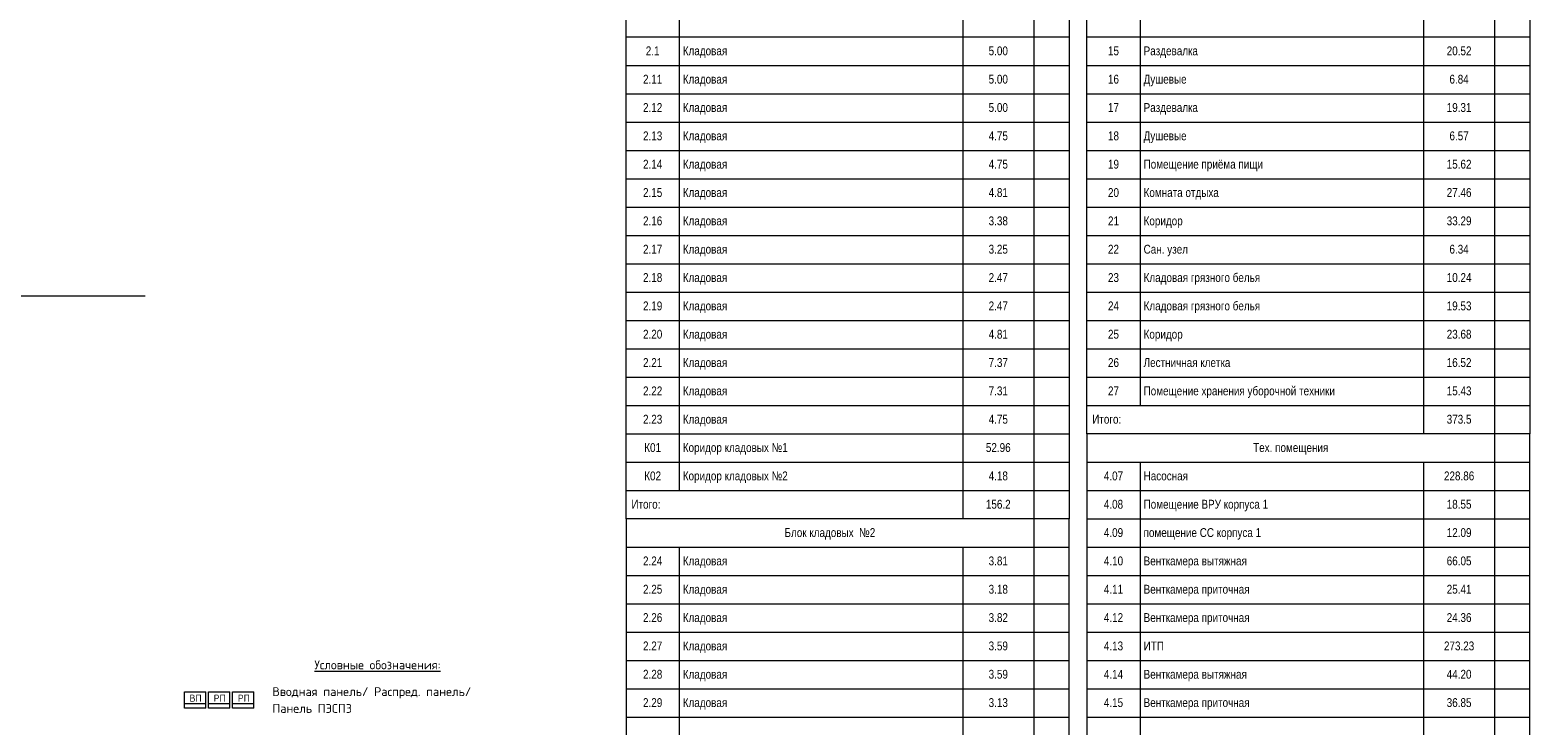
# Model space of a CAD drawing. Header units: millimetres. Extents: x -32229 to 170644, y -13689 to 125138.
# Tile 225 of 256: x 128135 to 170451, y 16039 to 35661. Entities that reach past the tile are written whole.
import ezdxf

# ---------------------------------------------------------------- set-up
doc = ezdxf.new("R2010")
doc.units = ezdxf.units.MM
doc.linetypes.add('ADSK_Линия сетки', pattern=[25, 20, -2.5, 0, -2.5])
for name, color, linetype, lineweight in [('$_ЭОМ_Текст', 7, 'Continuous', 9), ('G-ANNO-TEXT', 7, 'Continuous', 9), ('S-GRID', 7, 'Continuous', 9)]:
    doc.layers.add(name, color=color, linetype=linetype, lineweight=lineweight)
doc.layers.add('A-DETL', color=7, linetype='Continuous', lineweight=9, true_color=0x00a600)
doc.layers.add('Экспликация -1 этажа_dwg', color=7, linetype='Continuous', lineweight=9, true_color=0x767676)
doc.styles.add('Arial_4', font='arial.ttf', dxfattribs={"width": 0.8, "height": 250})
doc.styles.add('ISOCPEUR', font='isocpeur.ttf', dxfattribs={"height": 250})
doc.styles.add('ISOCPEUR_1', font='isocpeur.ttf', dxfattribs={"height": 200})

# ---------------------------------------------------------------- blocks, each defined once
blk = doc.blocks.new('Экспликация -1 этажа_dwg-3012389-Экспликация -1 этаж')
at = {"layer": '$_ЭОМ_Текст', "color": 251, "true_color": 0x666666}
for p, q in [((26815, 46663), (26815, 25063)), ((34815, 46663), (34815, 24263)), ((13815, 42663), (13815, 22663)), ((21815, 42663), (21815, 21863)), ((12315, 35463), (24815, 35463)), ((25315, 35463), (37815, 35463)), ((12315, 34663), (24815, 34663)), ((25315, 34663), (37815, 34663)), ((12315, 33863), (24815, 33863)), ((25315, 33863), (37815, 33863)), ((12315, 33063), (24815, 33063)), ((25315, 33063), (37815, 33063)), ((12315, 32263), (24815, 32263)), ((25315, 32263), (37815, 32263)), ((12315, 31463), (24815, 31463)), ((25315, 31463), (37815, 31463)), ((12315, 30663), (24815, 30663)), ((25315, 30663), (37815, 30663)), ((12315, 29863), (24815, 29863)), ((25315, 29863), (37815, 29863)), ((12315, 29063), (24815, 29063)), ((25315, 29063), (37815, 29063)), ((12315, 28263), (24815, 28263)), ((25315, 28263), (37815, 28263)), ((12315, 27463), (24815, 27463)), ((25315, 27463), (37815, 27463)), ((12315, 26663), (24815, 26663)), ((25315, 26663), (37815, 26663)), ((12315, 25863), (24815, 25863)), ((25315, 25863), (37815, 25863)), ((12315, 25063), (24815, 25063)), ((25315, 25063), (37815, 25063)), ((12315, 24263), (24815, 24263)), ((12315, 23463), (24815, 23463)), ((25315, 23463), (37815, 23463)), ((26815, 23463), (26815, 4263)), ((34815, 23463), (34815, 3463)), ((12315, 22663), (24815, 22663)), ((25315, 22663), (37815, 22663)), ((25315, 21863), (37815, 21863)), ((12315, 21063), (24815, 21063)), ((13815, 21063), (13815, 1863)), ((21815, 21063), (21815, 1063)), ((25315, 21063), (37815, 21063)), ((12315, 20263), (24815, 20263)), ((25315, 20263), (37815, 20263)), ((12315, 19463), (24815, 19463)), ((25315, 19463), (37815, 19463)), ((12315, 18663), (24815, 18663)), ((25315, 18663), (37815, 18663)), ((12315, 17863), (24815, 17863)), ((25315, 17863), (37815, 17863)), ((12315, 17063), (24815, 17063)), ((25315, 17063), (37815, 17063)), ((12315, 16263), (24815, 16263)), ((25315, 16263), (37815, 16263))]:
    blk.add_line(p, q, dxfattribs=at)
at = {"layer": '$_ЭОМ_Текст', "color": 251, "true_color": 0x666666, "flags": 128}
for points in [[(23815, 49463), (23815, 47463), (23815, 43463), (23815, 21863), (23815, 1063)], [(36815, 49463), (36815, 47463), (36815, 24263), (36815, 3463)]]:
    blk.add_lwpolyline(points, dxfattribs=at)
for points in [[(37815, 24263), (25315, 24263), (25315, 3463), (37815, 3463), (37815, 24263), (25315, 24263), (25315, 47463), (37815, 47463)], [(24815, 21863), (12315, 21863), (12315, 1063), (24815, 1063), (24815, 21863), (12315, 21863), (12315, 43463), (24815, 43463)]]:
    blk.add_lwpolyline(points, close=True, dxfattribs=at)
at = {"layer": '$_ЭОМ_Текст', "color": 251, "true_color": 0x666666, "char_height": 250, "line_spacing_factor": 0.941778, "style": 'Arial_4'}
for s, insert, width, attachment_point in [('2.1', (13065, 35197), 459.11, 2), ('Кладовая', (13915, 35197), 1481.4, 1), ('5.00', (22815, 35197), 642.76, 2), ('15', (26065, 35197), 367.29, 2), ('Раздевалка', (26915, 35197), 1811.97, 1), ('20.52', (35815, 35197), 826.4, 2), ('2.11', (13065, 34397), 642.76, 2), ('Кладовая', (13915, 34397), 1481.4, 1), ('5.00', (22815, 34397), 642.76, 2), ('16', (26065, 34397), 367.29, 2), ('Душевые', (26915, 34397), 1435.49, 1), ('6.84', (35815, 34397), 642.76, 2), ('2.12', (13065, 33597), 642.76, 2), ('Кладовая', (13915, 33597), 1481.4, 1), ('5.00', (22815, 33597), 642.76, 2), ('17', (26065, 33597), 367.29, 2), ('Раздевалка', (26915, 33597), 1811.97, 1), ('19.31', (35815, 33597), 826.4, 2), ('2.13', (13065, 32797), 642.76, 2), ('Кладовая', (13915, 32797), 1481.4, 1), ('4.75', (22815, 32797), 642.76, 2), ('18', (26065, 32797), 367.29, 2), ('Душевые', (26915, 32797), 1435.49, 1), ('6.57', (35815, 32797), 642.76, 2), ('2.14', (13065, 31997), 642.76, 2), ('Кладовая', (13915, 31997), 1481.4, 1), ('4.75', (22815, 31997), 642.76, 2), ('19', (26065, 31997), 367.29, 2), ('Помещение приёма пищи', (26915, 31997), 3978.98, 1), ('15.62', (35815, 31997), 826.4, 2), ('2.15', (13065, 31197), 642.76, 2), ('Кладовая', (13915, 31197), 1481.4, 1), ('4.81', (22815, 31197), 642.76, 2), ('20', (26065, 31197), 367.29, 2), ('Комната отдыха', (26915, 31197), 2509.82, 1), ('27.46', (35815, 31197), 826.4, 2), ('2.16', (13065, 30397), 642.76, 2), ('Кладовая', (13915, 30397), 1481.4, 1), ('3.38', (22815, 30397), 642.76, 2), ('21', (26065, 30397), 367.29, 2), ('Коридор', (26915, 30397), 1303.88, 1), ('33.29', (35815, 30397), 826.4, 2), ('2.17', (13065, 29597), 642.76, 2), ('Кладовая', (13915, 29597), 1481.4, 1), ('3.25', (22815, 29597), 642.76, 2), ('22', (26065, 29597), 367.29, 2), ('Сан. узел', (26915, 29597), 1484.47, 1), ('6.34', (35815, 29597), 642.76, 2), ('2.18', (13065, 28797), 642.76, 2), ('Кладовая', (13915, 28797), 1481.4, 1), ('2.47', (22815, 28797), 642.76, 2), ('23', (26065, 28797), 367.29, 2), ('Кладовая грязного белья', (26915, 28797), 3884.1, 1), ('10.24', (35815, 28797), 826.4, 2), ('2.19', (13065, 27997), 642.76, 2), ('Кладовая', (13915, 27997), 1481.4, 1), ('2.47', (22815, 27997), 642.76, 2), ('24', (26065, 27997), 367.29, 2), ('Кладовая грязного белья', (26915, 27997), 3884.1, 1), ('19.53', (35815, 27997), 826.4, 2), ('2.20', (13065, 27197), 642.76, 2), ('Кладовая', (13915, 27197), 1481.4, 1), ('4.81', (22815, 27197), 642.76, 2), ('25', (26065, 27197), 367.29, 2), ('Коридор', (26915, 27197), 1303.88, 1), ('23.68', (35815, 27197), 826.4, 2), ('2.21', (13065, 26397), 642.76, 2), ('Кладовая', (13915, 26397), 1481.4, 1), ('7.37', (22815, 26397), 642.76, 2), ('26', (26065, 26397), 367.29, 2), ('Лестничная клетка', (26915, 26397), 2889.35, 1), ('16.52', (35815, 26397), 826.4, 2), ('2.22', (13065, 25597), 642.76, 2), ('Кладовая', (13915, 25597), 1481.4, 1), ('7.31', (22815, 25597), 642.76, 2), ('27', (26065, 25597), 367.29, 2), ('Помещение хранения уборочной техники', (26915, 25597), 6381.67, 1), ('15.43', (35815, 25597), 826.4, 2), ('2.23', (13065, 24797), 642.76, 2), ('Кладовая', (13915, 24797), 1481.4, 1), ('4.75', (22815, 24797), 642.76, 2), ('Итого:', (25465, 24797), 967.2, 1), ('373.5', (35815, 24797), 826.4, 2), ('К01', (13065, 23997), 560.12, 2), ('Коридор кладовых №1', (13915, 23997), 3501.5, 1), ('52.96', (22815, 23997), 826.4, 2), ('Тех. помещения', (31065, 23997), 2506.76, 2), ('К02', (13065, 23197), 560.12, 2), ('Коридор кладовых №2', (13915, 23197), 3501.5, 1), ('4.18', (22815, 23197), 642.76, 2), ('4.07', (26065, 23197), 642.76, 2), ('Насосная', (26915, 23197), 1481.4, 1), ('228.86', (35815, 23197), 1010.05, 2), ('Итого:', (12465, 22397), 967.2, 1), ('156.2', (22815, 22397), 826.4, 2), ('4.08', (26065, 22397), 642.76, 2), ('Помещение ВРУ корпуса 1', (26915, 22397), 4153.44, 1), ('18.55', (35815, 22397), 826.4, 2), ('Блок кладовых  №2', (18065, 21597), 3027.08, 2), ('4.09', (26065, 21597), 642.76, 2), ('помещение СС корпуса 1', (26915, 21597), 3917.76, 1), ('12.09', (35815, 21597), 826.4, 2), ('2.24', (13065, 20797), 642.76, 2), ('Кладовая', (13915, 20797), 1481.4, 1), ('3.81', (22815, 20797), 642.76, 2), ('4.10', (26065, 20797), 642.76, 2), ('Венткамера вытяжная', (26915, 20797), 3440.29, 1), ('66.05', (35815, 20797), 826.4, 2), ('2.25', (13065, 19997), 642.76, 2), ('Кладовая', (13915, 19997), 1481.4, 1), ('3.18', (22815, 19997), 642.76, 2), ('4.11', (26065, 19997), 642.76, 2), ('Венткамера приточная', (26915, 19997), 3529.05, 1), ('25.41', (35815, 19997), 826.4, 2), ('2.26', (13065, 19197), 642.76, 2), ('Кладовая', (13915, 19197), 1481.4, 1), ('3.82', (22815, 19197), 642.76, 2), ('4.12', (26065, 19197), 642.76, 2), ('Венткамера приточная', (26915, 19197), 3529.05, 1), ('24.36', (35815, 19197), 826.4, 2), ('2.27', (13065, 18397), 642.76, 2), ('Кладовая', (13915, 18397), 1481.4, 1), ('3.59', (22815, 18397), 642.76, 2), ('4.13', (26065, 18397), 642.76, 2), ('ИТП', (26915, 18397), 679.49, 1), ('273.23', (35815, 18397), 1010.05, 2), ('2.28', (13065, 17597), 642.76, 2), ('Кладовая', (13915, 17597), 1481.4, 1), ('3.59', (22815, 17597), 642.76, 2), ('4.14', (26065, 17597), 642.76, 2), ('Венткамера вытяжная', (26915, 17597), 3440.29, 1), ('44.20', (35815, 17597), 826.4, 2), ('2.29', (13065, 16797), 642.76, 2), ('Кладовая', (13915, 16797), 1481.4, 1), ('3.13', (22815, 16797), 642.76, 2), ('4.15', (26065, 16797), 642.76, 2), ('Венткамера приточная', (26915, 16797), 3529.05, 1), ('36.85', (35815, 16797), 826.4, 2)]:
    blk.add_mtext(s, dxfattribs=dict(at, insert=insert, width=width, attachment_point=attachment_point))

msp = doc.modelspace()

# ---------------------------------------------------------------- linework, layer by layer
at = {"layer": 'A-DETL', "color": 5, "true_color": 0x0000ff}
for p, q in [((132492.3, 16514.3), (132492.3, 16974.3)), ((132492.3, 16974.3), (133092.3, 16974.3)), ((133092.3, 16514.3), (133092.3, 16974.3)), ((133172.3, 16514.3), (133172.3, 16974.3)), ((133172.3, 16974.3), (133772.3, 16974.3)), ((133772.3, 16514.3), (133772.3, 16974.3)), ((133092.3, 16634.3), (132492.3, 16634.3)), ((133092.3, 16514.3), (132492.3, 16514.3)), ((133772.3, 16634.3), (133172.3, 16634.3)), ((133772.3, 16514.3), (133172.3, 16514.3))]:
    msp.add_line(p, q, dxfattribs=at)
at = {"layer": 'A-DETL', "color": 1, "lineweight": 18, "true_color": 0xff0000}
for p, q in [((133852.3, 16514.3), (133852.3, 16974.3)), ((133852.3, 16974.3), (134452.3, 16974.3)), ((134452.3, 16514.3), (134452.3, 16974.3)), ((134452.3, 16634.3), (133852.3, 16634.3)), ((134452.3, 16514.3), (133852.3, 16514.3))]:
    msp.add_line(p, q, dxfattribs=at)
at = {"layer": 'S-GRID', "color": 253, "linetype": 'ADSK_Линия сетки', "true_color": 0xaaaaaa}
msp.add_line((131381.2, 28150), (-30593.4, 28150), dxfattribs=at)

# ---------------------------------------------------------------- block references
at = {"layer": 'Экспликация -1 этажа_dwg', "color": 251, "true_color": 0x666666}
msp.add_blockref('Экспликация -1 этажа_dwg-3012389-Экспликация -1 этаж', (132635.5, 0), dxfattribs=at)

# ---------------------------------------------------------------- texts
at = {"layer": 'G-ANNO-TEXT', "char_height": 250, "attachment_point": 1, "line_spacing_factor": 1.139951, "style": 'ISOCPEUR'}
for s, insert, width in [('\\pt1270,2540,3810,5080,6350,7620,8890,10160,11430,12700,13970,15240,16510,17780,19050,20320,21590,22860,24130,25400,26670,27940,29210,30480,31750,33020,34290,35560,36830,38100,39370,40640;{\\LУсловные обозначения:}', (136159.7, 17861.4), 3681.45), ('\\pt1270,2540,3810,5080,6350,7620,8890,10160,11430,12700,13970,15240,16510,17780,19050,20320,21590,22860,24130,25400,26670,27940,29210,30480,31750,33020,34290,35560,36830,38100,39370,40640;Вводная панель/ Распред. панель/^JПанель ПЭСПЗ', (134972.7, 17107.4), 7428)]:
    msp.add_mtext(s, dxfattribs=dict(at, insert=insert, width=width))
at = {"layer": 'G-ANNO-TEXT', "color": 5, "true_color": 0x0000ff, "char_height": 200, "width": 340.37, "attachment_point": 1, "line_spacing_factor": 1.139951, "style": 'ISOCPEUR_1'}
for s, insert in [('\\pt1270,2540,3810,5080,6350,7620,8890,10160,11430,12700,13970,15240,16510,17780,19050,20320,21590,22860,24130,25400,26670,27940,29210,30480,31750,33020,34290,35560,36830,38100,39370,40640;ВП', (132636.2, 16895.7)), ('\\pt1270,2540,3810,5080,6350,7620,8890,10160,11430,12700,13970,15240,16510,17780,19050,20320,21590,22860,24130,25400,26670,27940,29210,30480,31750,33020,34290,35560,36830,38100,39370,40640;РП', (133316.2, 16895.7))]:
    msp.add_mtext(s, dxfattribs=dict(at, insert=insert))
at = {"layer": 'G-ANNO-TEXT', "color": 1, "true_color": 0xff0000, "insert": (133996.2, 16895.7), "char_height": 200, "width": 340.37, "attachment_point": 1, "line_spacing_factor": 1.139951, "style": 'ISOCPEUR_1'}
msp.add_mtext('\\pt1270,2540,3810,5080,6350,7620,8890,10160,11430,12700,13970,15240,16510,17780,19050,20320,21590,22860,24130,25400,26670,27940,29210,30480,31750,33020,34290,35560,36830,38100,39370,40640;РП', dxfattribs=at)

doc.saveas('drawing.dxf')
